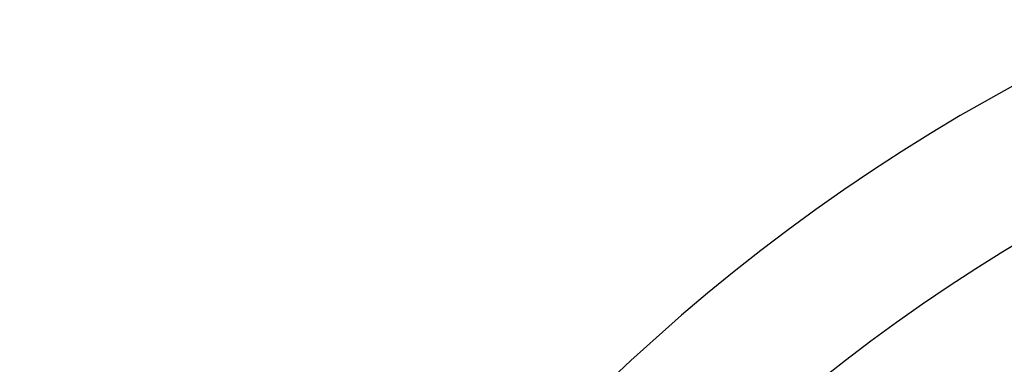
# Model space of a CAD drawing. Header units: metres. Extents: x -912764 to -454925, y -2226138 to -1112338.
# Tile 70 of 256: x -456380.1474 to -456380.0906, y -1112964.753 to -1112964.7331. Entities that reach past the tile are written whole.
import ezdxf

# ---------------------------------------------------------------- set-up
doc = ezdxf.new("R2010")
doc.units = ezdxf.units.M
doc.linetypes.add('SOLID', pattern=[0])
doc.layers.add('025-ZSvodidlo', color=1, linetype='Continuous')
doc.layers.add('_NOVÝ STAV', color=1, linetype='Continuous', lineweight=30)
doc.layers.add('_NOVÝ STAV - POPISKY KATASTR', color=7, linetype='Continuous', lineweight=30)

# ---------------------------------------------------------------- blocks, each defined once
blk = doc.blocks.new('A$C021ef3a7')
at = {"layer": '025-ZSvodidlo', "color": 1}
for radius, start in [(0.11, 114.1361182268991), (0.102, 114.1361182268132)]:
    blk.add_arc((-0.1227058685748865, 0.2303092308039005), radius, start, 179.9151793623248, dxfattribs=at)
blk = doc.blocks.new('A$C4eac8e0d')
at = {"layer": '_NOVÝ STAV', "linetype": 'SOLID'}
blk.add_blockref('A$C021ef3a7', (-0.1978895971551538, 0.8807427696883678), dxfattribs=at)

msp = doc.modelspace()

# ---------------------------------------------------------------- block references
at = {"layer": '_NOVÝ STAV - POPISKY KATASTR', "lineweight": 50}
msp.add_blockref('A$C4eac8e0d', (-456379.7168491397, -1112965.944536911), dxfattribs=at)

doc.saveas('drawing.dxf')
